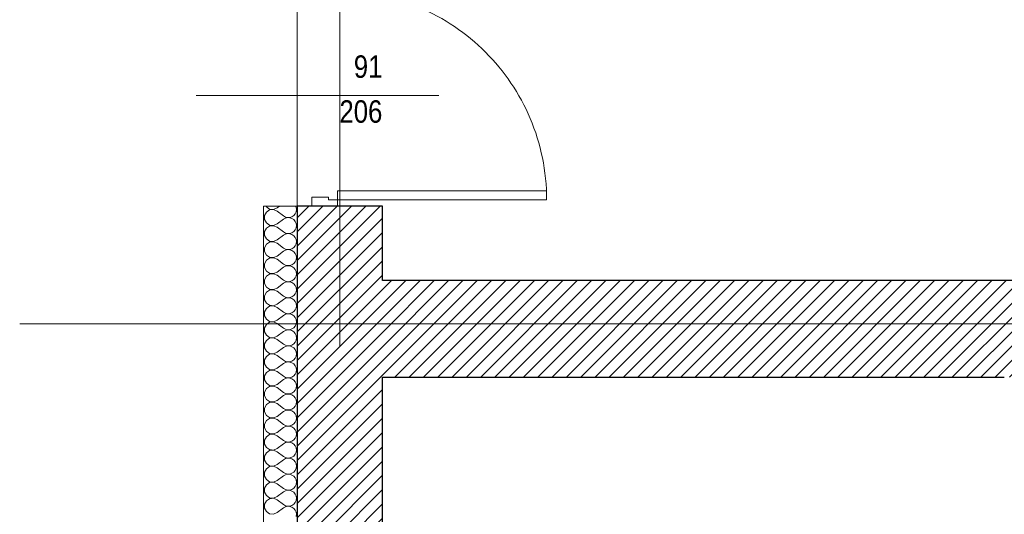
# Model space of a CAD drawing. Header units: millimetres. Extents: x -21056 to 421, y 9759 to 15589.
# Tile 16 of 120: x -6970 to -6531, y 10421 to 10641. Entities that reach past the tile are written whole.
import ezdxf
from ezdxf.enums import TextEntityAlignment as Align

# ---------------------------------------------------------------- set-up
doc = ezdxf.new("R2010")
doc.units = ezdxf.units.MM
doc.header["$LTSCALE"] = 25
doc.header["$MEASUREMENT"] = 0
doc.linetypes.add('Kropki i Kreski', pattern=[670.277762, 352.777767, -176.388884, 0, -141.111112])
doc.linetypes.add('Przerywana', pattern=[240, 120, -120])
for name, color, linetype in [('Drzwi ArchiCAD', 7, 'Continuous'), ('Konstrukcja - Siatki mod', 7, 'Continuous'), ('KR_INW', 7, 'Continuous'), ('NAPIS_SODON', 7, 'Continuous'), ('Znaczniki drzwi ArchiCADa', 7, 'Continuous')]:
    doc.layers.add(name, color=color, linetype=linetype)
for name, color, linetype, lineweight in [('Drzwi ArchiCAD_Nr_pióra__1', 7, 'Continuous', 13), ('Drzwi ArchiCAD_Nr_pióra__27', 7, 'Continuous', 25), ('Konstrukcja - Siatki mod_Nr_pióra__48', 1, 'Continuous', 15), ('KR_INW_Nr_pióra__101', 252, 'Continuous', 5), ('KR_INW_Nr_pióra__102', 3, 'Continuous', 5), ('KR_INW_Nr_pióra__27', 7, 'Continuous', 25), ('KR_INW_Nr_pióra__47', 7, 'Continuous', 15), ('NAPIS_SODON_Nr_pióra__1', 7, 'Continuous', 13), ('Znaczniki drzwi ArchiCADa_Nr_pióra__20', 1, 'Continuous', 13), ('Znaczniki drzwi ArchiCADa_Nr_pióra__7', 7, 'Continuous', 13)]:
    doc.layers.add(name, color=color, linetype=linetype, lineweight=lineweight)
doc.styles.add('GENERATED_STYLE_1', font='ARIALN.TTF')
pattern_1 = [(45, (0, 0), (-31.819804, 31.819804), [])]

# ---------------------------------------------------------------- blocks, each defined once
blk = doc.blocks.new('Strop_1', base_point=(179225, 121523.3))
at = {"layer": 'NAPIS_SODON_Nr_pióra__1', "linetype": 'Continuous', "flags": 128}
blk.add_lwpolyline([(179225, 121523.3), (179225.9, 107003.8), (250898.3, 107008.3), (250897.4, 121527.8)], close=True, dxfattribs=at)
blk = doc.blocks.new('*X208')
at = {"layer": 'KR_INW_Nr_pióra__102', "linetype": 'Continuous'}
for p, q in [((179086.3, 113729.1), (179088, 113726)), ((179135.8, 113721.4), (179146, 113729.1)), ((179220.2, 113724), (179217.9, 113729.1)), ((179088, 113702.6), (179079.7, 113687.3)), ((179079.7, 113687.3), (179079.7, 113669.9)), ((179088, 113726), (179102.4, 113716.3)), ((179102.4, 113712.2), (179088, 113702.6)), ((179102.4, 113716.3), (179119.8, 113714.7)), ((179119.8, 113713.9), (179102.4, 113712.2)), ((179119.8, 113714.7), (179135.8, 113721.4)), ((179135.8, 113707.1), (179119.8, 113713.9)), ((179135.8, 113707.1), (179164.4, 113685.7)), ((179164.4, 113685.7), (179173, 113680.9)), ((179201.8, 113682.3), (179209.9, 113687.9)), ((179209.9, 113687.9), (179216.2, 113695.5)), ((179216.2, 113695.5), (179220.2, 113704.5)), ((179221.5, 113714.3), (179220.2, 113724)), ((179220.2, 113704.5), (179221.5, 113714.3)), ((179079.7, 113669.9), (179088, 113654.5)), ((179088, 113654.5), (179102.4, 113644.9)), ((179102.4, 113640.8), (179088, 113631.2)), ((179102.4, 113644.9), (179119.8, 113643.3)), ((179119.8, 113642.4), (179102.4, 113640.8)), ((179119.8, 113643.3), (179135.8, 113650)), ((179135.8, 113635.7), (179119.8, 113642.4)), ((179135.8, 113650), (179164.4, 113671.4)), ((179173, 113676.2), (179164.4, 113671.4)), ((179173, 113680.9), (179182.6, 113678.7)), ((179182.6, 113678.4), (179173, 113676.2)), ((179182.6, 113678.7), (179192.4, 113679.2)), ((179192.4, 113677.9), (179182.6, 113678.4)), ((179192.4, 113679.2), (179201.8, 113682.3)), ((179201.8, 113674.8), (179192.4, 113677.9)), ((179209.9, 113669.2), (179201.8, 113674.8)), ((179216.2, 113661.6), (179209.9, 113669.2)), ((179220.2, 113652.6), (179216.2, 113661.6)), ((179221.5, 113642.9), (179220.2, 113652.6)), ((179220.2, 113633.1), (179221.5, 113642.9)), ((179088, 113631.2), (179079.7, 113615.8)), ((179079.7, 113615.8), (179079.7, 113598.4)), ((179079.7, 113598.4), (179088, 113583.1)), ((179135.8, 113635.7), (179164.4, 113614.3)), ((179135.8, 113578.6), (179164.4, 113600)), ((179164.4, 113614.3), (179173, 113609.5)), ((179173, 113604.8), (179164.4, 113600)), ((179173, 113609.5), (179182.6, 113607.3)), ((179182.6, 113607), (179173, 113604.8)), ((179182.6, 113607.3), (179192.4, 113607.8)), ((179192.4, 113606.5), (179182.6, 113607)), ((179192.4, 113607.8), (179201.8, 113610.9)), ((179201.8, 113603.4), (179192.4, 113606.5)), ((179201.8, 113610.9), (179209.9, 113616.5)), ((179209.9, 113597.8), (179201.8, 113603.4)), ((179209.9, 113616.5), (179216.2, 113624.1)), ((179216.2, 113590.2), (179209.9, 113597.8)), ((179216.2, 113624.1), (179220.2, 113633.1)), ((179088, 113559.7), (179079.7, 113544.4)), ((179088, 113583.1), (179102.4, 113573.5)), ((179102.4, 113569.4), (179088, 113559.7)), ((179102.4, 113573.5), (179119.8, 113571.8)), ((179119.8, 113571), (179102.4, 113569.4)), ((179119.8, 113571.8), (179135.8, 113578.6)), ((179135.8, 113564.3), (179119.8, 113571)), ((179135.8, 113564.3), (179164.4, 113542.9)), ((179209.9, 113545.1), (179216.2, 113552.7)), ((179220.2, 113581.2), (179216.2, 113590.2)), ((179216.2, 113552.7), (179220.2, 113561.7)), ((179221.5, 113571.4), (179220.2, 113581.2)), ((179220.2, 113561.7), (179221.5, 113571.4)), ((179079.7, 113544.4), (179079.7, 113527)), ((179079.7, 113527), (179088, 113511.7)), ((179088, 113511.7), (179102.4, 113502.1)), ((179135.8, 113507.1), (179164.4, 113528.6)), ((179164.4, 113542.9), (179173, 113538.1)), ((179173, 113533.3), (179164.4, 113528.6)), ((179173, 113538.1), (179182.6, 113535.9)), ((179182.6, 113535.6), (179173, 113533.3)), ((179182.6, 113535.9), (179192.4, 113536.3)), ((179192.4, 113535.1), (179182.6, 113535.6)), ((179192.4, 113536.3), (179201.8, 113539.5)), ((179201.8, 113531.9), (179192.4, 113535.1)), ((179201.8, 113539.5), (179209.9, 113545.1)), ((179209.9, 113526.4), (179201.8, 113531.9)), ((179216.2, 113518.8), (179209.9, 113526.4)), ((179220.2, 113509.8), (179216.2, 113518.8)), ((179221.5, 113500), (179220.2, 113509.8)), ((179088, 113488.3), (179079.7, 113473)), ((179079.7, 113473), (179079.7, 113455.6)), ((179102.4, 113497.9), (179088, 113488.3)), ((179102.4, 113502.1), (179119.8, 113500.4)), ((179119.8, 113499.6), (179102.4, 113497.9)), ((179119.8, 113500.4), (179135.8, 113507.1)), ((179135.8, 113492.9), (179119.8, 113499.6)), ((179135.8, 113492.9), (179164.4, 113471.4)), ((179164.4, 113471.4), (179173, 113466.7)), ((179173, 113466.7), (179182.6, 113464.4)), ((179182.6, 113464.4), (179192.4, 113464.9)), ((179192.4, 113464.9), (179201.8, 113468.1)), ((179201.8, 113468.1), (179209.9, 113473.6)), ((179209.9, 113473.6), (179216.2, 113481.2)), ((179216.2, 113481.2), (179220.2, 113490.2)), ((179220.2, 113490.2), (179221.5, 113500)), ((179079.7, 113455.6), (179088, 113440.3)), ((179088, 113440.3), (179102.4, 113430.6)), ((179102.4, 113426.5), (179088, 113416.9)), ((179102.4, 113430.6), (179119.8, 113429)), ((179119.8, 113428.2), (179102.4, 113426.5)), ((179119.8, 113429), (179135.8, 113435.7)), ((179135.8, 113421.4), (179119.8, 113428.2)), ((179135.8, 113435.7), (179164.4, 113457.1)), ((179135.8, 113421.4), (179164.4, 113400)), ((179173, 113461.9), (179164.4, 113457.1)), ((179182.6, 113464.1), (179173, 113461.9)), ((179192.4, 113463.7), (179182.6, 113464.1)), ((179201.8, 113460.5), (179192.4, 113463.7)), ((179209.9, 113454.9), (179201.8, 113460.5)), ((179216.2, 113447.3), (179209.9, 113454.9)), ((179220.2, 113438.3), (179216.2, 113447.3)), ((179221.5, 113428.6), (179220.2, 113438.3)), ((179220.2, 113418.8), (179221.5, 113428.6)), ((179088, 113416.9), (179079.7, 113401.6)), ((179079.7, 113401.6), (179079.7, 113384.2)), ((179079.7, 113384.2), (179088, 113368.8)), ((179135.8, 113364.3), (179164.4, 113385.7)), ((179164.4, 113400), (179173, 113395.2)), ((179173, 113390.5), (179164.4, 113385.7)), ((179173, 113395.2), (179182.6, 113393)), ((179182.6, 113392.7), (179173, 113390.5)), ((179182.6, 113393), (179192.4, 113393.5)), ((179192.4, 113392.2), (179182.6, 113392.7)), ((179192.4, 113393.5), (179201.8, 113396.6)), ((179201.8, 113389.1), (179192.4, 113392.2)), ((179201.8, 113396.6), (179209.9, 113402.2)), ((179209.9, 113383.5), (179201.8, 113389.1)), ((179209.9, 113402.2), (179216.2, 113409.8)), ((179216.2, 113375.9), (179209.9, 113383.5)), ((179216.2, 113409.8), (179220.2, 113418.8)), ((179088, 113345.5), (179079.7, 113330.1)), ((179088, 113368.8), (179102.4, 113359.2)), ((179102.4, 113355.1), (179088, 113345.5)), ((179102.4, 113359.2), (179119.8, 113357.6)), ((179119.8, 113356.7), (179102.4, 113355.1)), ((179119.8, 113357.6), (179135.8, 113364.3)), ((179135.8, 113350), (179119.8, 113356.7)), ((179135.8, 113350), (179164.4, 113328.6)), ((179209.9, 113330.8), (179216.2, 113338.4)), ((179220.2, 113366.9), (179216.2, 113375.9)), ((179216.2, 113338.4), (179220.2, 113347.4)), ((179221.5, 113357.1), (179220.2, 113366.9)), ((179220.2, 113347.4), (179221.5, 113357.1)), ((179079.7, 113330.1), (179079.7, 113312.7)), ((179079.7, 113312.7), (179088, 113297.4)), ((179088, 113297.4), (179102.4, 113287.8)), ((179119.8, 113286.1), (179135.8, 113292.9)), ((179135.8, 113292.9), (179164.4, 113314.3)), ((179164.4, 113328.6), (179173, 113323.8)), ((179173, 113319.1), (179164.4, 113314.3)), ((179173, 113323.8), (179182.6, 113321.6)), ((179182.6, 113321.3), (179173, 113319.1)), ((179182.6, 113321.6), (179192.4, 113322.1)), ((179192.4, 113320.8), (179182.6, 113321.3)), ((179192.4, 113322.1), (179201.8, 113325.2)), ((179201.8, 113317.7), (179192.4, 113320.8)), ((179201.8, 113325.2), (179209.9, 113330.8)), ((179209.9, 113312.1), (179201.8, 113317.7)), ((179216.2, 113304.5), (179209.9, 113312.1)), ((179220.2, 113295.5), (179216.2, 113304.5)), ((179221.5, 113285.7), (179220.2, 113295.5)), ((179088, 113274), (179079.7, 113258.7)), ((179079.7, 113258.7), (179079.7, 113241.3)), ((179102.4, 113283.7), (179088, 113274)), ((179102.4, 113287.8), (179119.8, 113286.1)), ((179119.8, 113285.3), (179102.4, 113283.7)), ((179135.8, 113278.6), (179119.8, 113285.3)), ((179135.8, 113278.6), (179164.4, 113257.1)), ((179164.4, 113257.1), (179173, 113252.4)), ((179173, 113247.6), (179164.4, 113242.9)), ((179173, 113252.4), (179182.6, 113250.1)), ((179182.6, 113249.9), (179173, 113247.6)), ((179182.6, 113250.1), (179192.4, 113250.6)), ((179192.4, 113249.4), (179182.6, 113249.9)), ((179192.4, 113250.6), (179201.8, 113253.8)), ((179201.8, 113246.2), (179192.4, 113249.4)), ((179201.8, 113253.8), (179209.9, 113259.4)), ((179209.9, 113240.6), (179201.8, 113246.2)), ((179209.9, 113259.4), (179216.2, 113266.9)), ((179216.2, 113266.9), (179220.2, 113276)), ((179220.2, 113276), (179221.5, 113285.7)), ((179079.7, 113241.3), (179088, 113226)), ((179088, 113202.6), (179079.7, 113187.3)), ((179088, 113226), (179102.4, 113216.3)), ((179102.4, 113212.2), (179088, 113202.6)), ((179102.4, 113216.3), (179119.8, 113214.7)), ((179119.8, 113213.9), (179102.4, 113212.2)), ((179119.8, 113214.7), (179135.8, 113221.4)), ((179135.8, 113207.1), (179119.8, 113213.9)), ((179135.8, 113221.4), (179164.4, 113242.9)), ((179135.8, 113207.1), (179164.4, 113185.7)), ((179216.2, 113233.1), (179209.9, 113240.6)), ((179220.2, 113224), (179216.2, 113233.1)), ((179216.2, 113195.5), (179220.2, 113204.5)), ((179221.5, 113214.3), (179220.2, 113224)), ((179220.2, 113204.5), (179221.5, 113214.3)), ((179079.7, 113187.3), (179079.7, 113169.9)), ((179079.7, 113169.9), (179088, 113154.5)), ((179135.8, 113150), (179164.4, 113171.4)), ((179164.4, 113185.7), (179173, 113180.9)), ((179173, 113176.2), (179164.4, 113171.4)), ((179173, 113180.9), (179182.6, 113178.7)), ((179182.6, 113178.4), (179173, 113176.2)), ((179182.6, 113178.7), (179192.4, 113179.2)), ((179192.4, 113177.9), (179182.6, 113178.4)), ((179192.4, 113179.2), (179201.8, 113182.3)), ((179201.8, 113174.8), (179192.4, 113177.9)), ((179201.8, 113182.3), (179209.9, 113187.9)), ((179209.9, 113169.2), (179201.8, 113174.8)), ((179209.9, 113187.9), (179216.2, 113195.5)), ((179216.2, 113161.6), (179209.9, 113169.2)), ((179220.2, 113152.6), (179216.2, 113161.6)), ((179088, 113131.2), (179079.7, 113115.8)), ((179079.7, 113115.8), (179079.7, 113098.4)), ((179088, 113154.5), (179102.4, 113144.9)), ((179102.4, 113140.8), (179088, 113131.2)), ((179102.4, 113144.9), (179119.8, 113143.3)), ((179119.8, 113142.4), (179102.4, 113140.8)), ((179119.8, 113143.3), (179135.8, 113150)), ((179135.8, 113135.7), (179119.8, 113142.4)), ((179135.8, 113135.7), (179164.4, 113114.3)), ((179164.4, 113114.3), (179173, 113109.5)), ((179201.8, 113110.9), (179209.9, 113116.5)), ((179209.9, 113116.5), (179216.2, 113124.1)), ((179216.2, 113124.1), (179220.2, 113133.1)), ((179221.5, 113142.9), (179220.2, 113152.6)), ((179220.2, 113133.1), (179221.5, 113142.9)), ((179079.7, 113098.4), (179088, 113083.1)), ((179088, 113083.1), (179102.4, 113073.5)), ((179102.4, 113073.5), (179119.8, 113071.8)), ((179119.8, 113071), (179102.4, 113069.4)), ((179119.8, 113071.8), (179135.8, 113078.6)), ((179135.8, 113064.3), (179119.8, 113071)), ((179135.8, 113078.6), (179164.4, 113100)), ((179173, 113104.8), (179164.4, 113100)), ((179173, 113109.5), (179182.6, 113107.3)), ((179182.6, 113107), (179173, 113104.8)), ((179182.6, 113107.3), (179192.4, 113107.8)), ((179192.4, 113106.5), (179182.6, 113107)), ((179192.4, 113107.8), (179201.8, 113110.9)), ((179201.8, 113103.4), (179192.4, 113106.5)), ((179209.9, 113097.8), (179201.8, 113103.4)), ((179216.2, 113090.2), (179209.9, 113097.8)), ((179220.2, 113081.2), (179216.2, 113090.2)), ((179221.5, 113071.4), (179220.2, 113081.2)), ((179220.2, 113061.7), (179221.5, 113071.4)), ((179088, 113059.7), (179079.7, 113044.4)), ((179079.7, 113044.4), (179079.7, 113027)), ((179079.7, 113027), (179088, 113011.7)), ((179102.4, 113069.4), (179088, 113059.7)), ((179135.8, 113064.3), (179164.4, 113042.9)), ((179135.8, 113007.1), (179164.4, 113028.6)), ((179164.4, 113042.9), (179173, 113038.1)), ((179173, 113033.3), (179164.4, 113028.6)), ((179173, 113038.1), (179182.6, 113035.9)), ((179182.6, 113035.6), (179173, 113033.3)), ((179182.6, 113035.9), (179192.4, 113036.3)), ((179192.4, 113035.1), (179182.6, 113035.6)), ((179192.4, 113036.3), (179201.8, 113039.5)), ((179201.8, 113031.9), (179192.4, 113035.1)), ((179201.8, 113039.5), (179209.9, 113045.1)), ((179209.9, 113026.4), (179201.8, 113031.9)), ((179209.9, 113045.1), (179216.2, 113052.7)), ((179216.2, 113052.7), (179220.2, 113061.7)), ((179088, 112988.3), (179079.7, 112973)), ((179088, 113011.7), (179102.4, 113002.1)), ((179102.4, 112997.9), (179088, 112988.3)), ((179102.4, 113002.1), (179119.8, 113000.4)), ((179119.8, 112999.6), (179102.4, 112997.9)), ((179119.8, 113000.4), (179135.8, 113007.1)), ((179135.8, 112992.9), (179119.8, 112999.6)), ((179135.8, 112992.9), (179164.4, 112971.4)), ((179216.2, 113018.8), (179209.9, 113026.4)), ((179220.2, 113009.8), (179216.2, 113018.8)), ((179216.2, 112981.2), (179220.2, 112990.2)), ((179221.5, 113000), (179220.2, 113009.8)), ((179220.2, 112990.2), (179221.5, 113000)), ((179079.7, 112973), (179079.7, 112955.6)), ((179079.7, 112955.6), (179088, 112940.3)), ((179088, 112940.3), (179102.4, 112930.6)), ((179135.8, 112935.7), (179164.4, 112957.1)), ((179164.4, 112971.4), (179173, 112966.7)), ((179173, 112961.9), (179164.4, 112957.1)), ((179173, 112966.7), (179182.6, 112964.4)), ((179182.6, 112964.1), (179173, 112961.9)), ((179182.6, 112964.4), (179192.4, 112964.9)), ((179192.4, 112963.7), (179182.6, 112964.1)), ((179192.4, 112964.9), (179201.8, 112968.1)), ((179201.8, 112960.5), (179192.4, 112963.7)), ((179201.8, 112968.1), (179209.9, 112973.6)), ((179209.9, 112954.9), (179201.8, 112960.5)), ((179209.9, 112973.6), (179216.2, 112981.2)), ((179216.2, 112947.3), (179209.9, 112954.9)), ((179220.2, 112938.3), (179216.2, 112947.3)), ((179088, 112916.9), (179079.7, 112901.6)), ((179079.7, 112901.6), (179079.7, 112884.2)), ((179102.4, 112926.5), (179088, 112916.9)), ((179102.4, 112930.6), (179119.8, 112929)), ((179119.8, 112928.2), (179102.4, 112926.5)), ((179119.8, 112929), (179135.8, 112935.7)), ((179135.8, 112921.4), (179119.8, 112928.2)), ((179135.8, 112921.4), (179164.4, 112900)), ((179164.4, 112900), (179173, 112895.2)), ((179173, 112895.2), (179182.6, 112893)), ((179192.4, 112893.5), (179201.8, 112896.6)), ((179201.8, 112896.6), (179209.9, 112902.2)), ((179209.9, 112902.2), (179216.2, 112909.8)), ((179216.2, 112909.8), (179220.2, 112918.8)), ((179221.5, 112928.6), (179220.2, 112938.3)), ((179220.2, 112918.8), (179221.5, 112928.6)), ((179079.7, 112884.2), (179088, 112868.8)), ((179088, 112868.8), (179102.4, 112859.2)), ((179102.4, 112855.1), (179088, 112845.5)), ((179102.4, 112859.2), (179119.8, 112857.6)), ((179119.8, 112856.7), (179102.4, 112855.1)), ((179119.8, 112857.6), (179135.8, 112864.3)), ((179135.8, 112850), (179119.8, 112856.7)), ((179135.8, 112864.3), (179164.4, 112885.7)), ((179173, 112890.5), (179164.4, 112885.7)), ((179182.6, 112892.7), (179173, 112890.5)), ((179182.6, 112893), (179192.4, 112893.5)), ((179192.4, 112892.2), (179182.6, 112892.7)), ((179201.8, 112889.1), (179192.4, 112892.2)), ((179209.9, 112883.5), (179201.8, 112889.1)), ((179216.2, 112875.9), (179209.9, 112883.5)), ((179220.2, 112866.9), (179216.2, 112875.9)), ((179221.5, 112857.1), (179220.2, 112866.9)), ((179220.2, 112847.4), (179221.5, 112857.1)), ((179088, 112845.5), (179079.7, 112830.1)), ((179079.7, 112830.1), (179079.7, 112812.7)), ((179079.7, 112812.7), (179088, 112797.4)), ((179135.8, 112850), (179164.4, 112828.6)), ((179135.8, 112792.9), (179164.4, 112814.3)), ((179164.4, 112828.6), (179173, 112823.8)), ((179173, 112819.1), (179164.4, 112814.3)), ((179173, 112823.8), (179182.6, 112821.6)), ((179182.6, 112821.3), (179173, 112819.1)), ((179182.6, 112821.6), (179192.4, 112822.1)), ((179192.4, 112820.8), (179182.6, 112821.3)), ((179192.4, 112822.1), (179201.8, 112825.2)), ((179201.8, 112817.7), (179192.4, 112820.8)), ((179201.8, 112825.2), (179209.9, 112830.8)), ((179209.9, 112812.1), (179201.8, 112817.7)), ((179209.9, 112830.8), (179216.2, 112838.4)), ((179216.2, 112804.5), (179209.9, 112812.1)), ((179216.2, 112838.4), (179220.2, 112847.4)), ((179088, 112774), (179079.7, 112758.7)), ((179088, 112797.4), (179102.4, 112787.8)), ((179102.4, 112783.7), (179088, 112774)), ((179102.4, 112787.8), (179119.8, 112786.1)), ((179119.8, 112785.3), (179102.4, 112783.7)), ((179119.8, 112786.1), (179135.8, 112792.9)), ((179135.8, 112778.6), (179119.8, 112785.3)), ((179135.8, 112778.6), (179164.4, 112757.1)), ((179209.9, 112759.4), (179216.2, 112766.9)), ((179220.2, 112795.5), (179216.2, 112804.5)), ((179216.2, 112766.9), (179220.2, 112776)), ((179221.5, 112785.7), (179220.2, 112795.5)), ((179220.2, 112776), (179221.5, 112785.7)), ((179079.7, 112758.7), (179079.7, 112741.3)), ((179079.7, 112741.3), (179088, 112726)), ((179088, 112726), (179102.4, 112716.3)), ((179119.8, 112714.7), (179135.8, 112721.4)), ((179135.8, 112721.4), (179164.4, 112742.9)), ((179164.4, 112757.1), (179173, 112752.4)), ((179173, 112747.6), (179164.4, 112742.9)), ((179173, 112752.4), (179182.6, 112750.1)), ((179182.6, 112749.9), (179173, 112747.6)), ((179182.6, 112750.1), (179192.4, 112750.6)), ((179192.4, 112749.4), (179182.6, 112749.9)), ((179192.4, 112750.6), (179201.8, 112753.8)), ((179201.8, 112746.2), (179192.4, 112749.4)), ((179201.8, 112753.8), (179209.9, 112759.4)), ((179209.9, 112740.6), (179201.8, 112746.2)), ((179216.2, 112733.1), (179209.9, 112740.6)), ((179220.2, 112724), (179216.2, 112733.1)), ((179221.5, 112714.3), (179220.2, 112724)), ((179088, 112702.6), (179079.7, 112687.3)), ((179079.7, 112687.3), (179079.7, 112669.9)), ((179102.4, 112712.2), (179088, 112702.6)), ((179102.4, 112716.3), (179119.8, 112714.7)), ((179119.8, 112713.9), (179102.4, 112712.2)), ((179135.8, 112707.1), (179119.8, 112713.9)), ((179135.8, 112707.1), (179164.4, 112685.7)), ((179164.4, 112685.7), (179173, 112680.9)), ((179173, 112676.2), (179164.4, 112671.4)), ((179173, 112680.9), (179182.6, 112678.7)), ((179182.6, 112678.4), (179173, 112676.2)), ((179182.6, 112678.7), (179192.4, 112679.2)), ((179192.4, 112677.9), (179182.6, 112678.4)), ((179192.4, 112679.2), (179201.8, 112682.3)), ((179201.8, 112674.8), (179192.4, 112677.9)), ((179201.8, 112682.3), (179209.9, 112687.9)), ((179209.9, 112687.9), (179216.2, 112695.5)), ((179216.2, 112695.5), (179220.2, 112704.5)), ((179220.2, 112704.5), (179221.5, 112714.3)), ((179079.7, 112669.9), (179088, 112654.5)), ((179088, 112654.5), (179102.4, 112644.9)), ((179102.4, 112640.8), (179088, 112631.2)), ((179102.4, 112644.9), (179119.8, 112643.3)), ((179119.8, 112642.4), (179102.4, 112640.8)), ((179119.8, 112643.3), (179135.8, 112650)), ((179135.8, 112635.7), (179119.8, 112642.4)), ((179135.8, 112650), (179164.4, 112671.4)), ((179135.8, 112635.7), (179164.4, 112614.3)), ((179209.9, 112669.2), (179201.8, 112674.8)), ((179216.2, 112661.6), (179209.9, 112669.2)), ((179220.2, 112652.6), (179216.2, 112661.6)), ((179216.2, 112624.1), (179220.2, 112633.1)), ((179221.5, 112642.9), (179220.2, 112652.6)), ((179220.2, 112633.1), (179221.5, 112642.9)), ((179088, 112631.2), (179079.7, 112615.8)), ((179079.7, 112615.8), (179079.7, 112598.4)), ((179079.7, 112598.4), (179088, 112583.1)), ((179135.8, 112578.6), (179164.4, 112600)), ((179164.4, 112614.3), (179173, 112609.5)), ((179173, 112604.8), (179164.4, 112600)), ((179173, 112609.5), (179182.6, 112607.3)), ((179182.6, 112607), (179173, 112604.8)), ((179182.6, 112607.3), (179192.4, 112607.8)), ((179192.4, 112606.5), (179182.6, 112607)), ((179192.4, 112607.8), (179201.8, 112610.9)), ((179201.8, 112603.4), (179192.4, 112606.5)), ((179201.8, 112610.9), (179209.9, 112616.5)), ((179209.9, 112597.8), (179201.8, 112603.4)), ((179209.9, 112616.5), (179216.2, 112624.1)), ((179216.2, 112590.2), (179209.9, 112597.8)), ((179220.2, 112581.2), (179216.2, 112590.2)), ((179088, 112559.7), (179079.7, 112544.4)), ((179079.7, 112544.4), (179079.7, 112527)), ((179088, 112583.1), (179102.4, 112573.5)), ((179102.4, 112569.4), (179088, 112559.7)), ((179102.4, 112573.5), (179119.8, 112571.8)), ((179119.8, 112571), (179102.4, 112569.4)), ((179119.8, 112571.8), (179135.8, 112578.6)), ((179135.8, 112564.3), (179119.8, 112571)), ((179135.8, 112564.3), (179164.4, 112542.9)), ((179201.8, 112539.5), (179209.9, 112545.1)), ((179209.9, 112545.1), (179216.2, 112552.7)), ((179216.2, 112552.7), (179220.2, 112561.7)), ((179221.5, 112571.4), (179220.2, 112581.2)), ((179220.2, 112561.7), (179221.5, 112571.4)), ((179079.7, 112527), (179088, 112511.7)), ((179088, 112511.7), (179102.4, 112502.1)), ((179102.4, 112502.1), (179119.8, 112500.4)), ((179119.8, 112500.4), (179135.8, 112507.1)), ((179135.8, 112507.1), (179164.4, 112528.6)), ((179164.4, 112542.9), (179173, 112538.1)), ((179173, 112533.3), (179164.4, 112528.6)), ((179173, 112538.1), (179182.6, 112535.9)), ((179182.6, 112535.6), (179173, 112533.3)), ((179182.6, 112535.9), (179192.4, 112536.3)), ((179192.4, 112535.1), (179182.6, 112535.6)), ((179192.4, 112536.3), (179201.8, 112539.5)), ((179201.8, 112531.9), (179192.4, 112535.1)), ((179209.9, 112526.4), (179201.8, 112531.9)), ((179216.2, 112518.8), (179209.9, 112526.4)), ((179220.2, 112509.8), (179216.2, 112518.8)), ((179221.5, 112500), (179220.2, 112509.8)), ((179088, 112488.3), (179079.7, 112473)), ((179079.7, 112473), (179079.7, 112455.6)), ((179102.4, 112497.9), (179088, 112488.3)), ((179119.8, 112499.6), (179102.4, 112497.9)), ((179135.8, 112492.9), (179119.8, 112499.6)), ((179135.8, 112492.9), (179164.4, 112471.4)), ((179135.8, 112435.7), (179164.4, 112457.1)), ((179164.4, 112471.4), (179173, 112466.7)), ((179173, 112461.9), (179164.4, 112457.1)), ((179173, 112466.7), (179182.6, 112464.4)), ((179182.6, 112464.1), (179173, 112461.9)), ((179182.6, 112464.4), (179192.4, 112464.9)), ((179192.4, 112463.7), (179182.6, 112464.1)), ((179192.4, 112464.9), (179201.8, 112468.1)), ((179201.8, 112460.5), (179192.4, 112463.7)), ((179201.8, 112468.1), (179209.9, 112473.6)), ((179209.9, 112454.9), (179201.8, 112460.5)), ((179209.9, 112473.6), (179216.2, 112481.2)), ((179216.2, 112481.2), (179220.2, 112490.2)), ((179220.2, 112490.2), (179221.5, 112500)), ((179079.7, 112455.6), (179088, 112440.3)), ((179088, 112416.9), (179079.7, 112401.6)), ((179088, 112440.3), (179102.4, 112430.6)), ((179102.4, 112426.5), (179088, 112416.9)), ((179102.4, 112430.6), (179119.8, 112429)), ((179119.8, 112428.2), (179102.4, 112426.5)), ((179119.8, 112429), (179135.8, 112435.7)), ((179135.8, 112421.4), (179119.8, 112428.2)), ((179135.8, 112421.4), (179164.4, 112400)), ((179216.2, 112447.3), (179209.9, 112454.9)), ((179220.2, 112438.3), (179216.2, 112447.3)), ((179216.2, 112409.8), (179220.2, 112418.8)), ((179221.5, 112428.6), (179220.2, 112438.3)), ((179220.2, 112418.8), (179221.5, 112428.6)), ((179079.7, 112401.6), (179079.7, 112384.2)), ((179079.7, 112384.2), (179088, 112368.8)), ((179088, 112368.8), (179102.4, 112359.2)), ((179135.8, 112364.3), (179164.4, 112385.7)), ((179164.4, 112400), (179173, 112395.2)), ((179173, 112390.5), (179164.4, 112385.7)), ((179173, 112395.2), (179182.6, 112393)), ((179182.6, 112392.7), (179173, 112390.5)), ((179182.6, 112393), (179192.4, 112393.5)), ((179192.4, 112392.2), (179182.6, 112392.7)), ((179192.4, 112393.5), (179201.8, 112396.6)), ((179201.8, 112389.1), (179192.4, 112392.2)), ((179201.8, 112396.6), (179209.9, 112402.2)), ((179209.9, 112383.5), (179201.8, 112389.1)), ((179209.9, 112402.2), (179216.2, 112409.8)), ((179216.2, 112375.9), (179209.9, 112383.5)), ((179220.2, 112366.9), (179216.2, 112375.9)), ((179102.4, 112359.2), (179119.8, 112357.6)), ((179119.8, 112357.6), (179135.8, 112364.3)), ((179221.5, 112357.1), (179220.2, 112366.9)), ((179220.2, 112347.4), (179221.5, 112357.1))]:
    blk.add_line(p, q, dxfattribs=at)
blk = doc.blocks.new('Drzwi 19')
at = {"layer": 'Drzwi ArchiCAD_Nr_pióra__1', "linetype": 'Continuous'}
for p, q in [((425.4, 0), (425.4, 930.7)), ((425.4, 930.7), (465.4, 930.7)), ((465.4, 930.7), (465.4, 0)), ((-465.4, 0), (-493.4, 0)), ((-493.4, 0), (-493.4, -115)), ((-465.4, -40), (-465.4, 0)), ((465.4, 0), (425.4, 0)), ((493.4, 0), (465.4, 0)), ((465.4, 0), (465.4, -40)), ((493.4, -115), (493.4, 0)), ((-453.4, -40), (-465.4, -40)), ((-453.4, -115), (-453.4, -40)), ((465.4, -40), (453.4, -40)), ((453.4, -40), (453.4, -115)), ((-493.4, -115), (-453.4, -115)), ((453.4, -115), (493.4, -115))]:
    blk.add_line(p, q, dxfattribs=at)
at = {"layer": 'Drzwi ArchiCAD_Nr_pióra__1', "linetype": 'Przerywana'}
blk.add_arc((465.4, 0), 930.7, 90, 180, dxfattribs=at)
at = {"layer": 'Drzwi ArchiCAD_Nr_pióra__27', "linetype": 'Continuous'}
for p, q in [((-493.4, 0), (-493.4, -115)), ((493.4, 0), (493.4, -115))]:
    blk.add_line(p, q, dxfattribs=at)
blk = doc.blocks.new('Znacznik Wym 19_33')
at = {"layer": 'Znaczniki drzwi ArchiCADa_Nr_pióra__20', "linetype": 'Continuous'}
blk.add_line((0, 250), (0, -830), dxfattribs=at)
at = {"layer": 'Znaczniki drzwi ArchiCADa_Nr_pióra__7', "style": 'GENERATED_STYLE_1'}
for tag, p in [('AC_MarkerText_2', (-17.6, -97.3)), ('AC_MarkerText_3', (182.4, -161.3))]:
    blk.add_attdef(tag, text='', height=100, rotation=90, dxfattribs=at).set_placement(p, align=Align.BOTTOM_LEFT)
blk = doc.blocks.new('Ściana_2', base_point=(179075.1, 121675.6))
at = {"layer": 'KR_INW_Nr_pióra__101', "linetype": 'Continuous'}
h = blk.add_hatch(dxfattribs=at)
h.set_pattern_fill('Cegła_licówka', color=256, style=0, pattern_type=2)
h.set_pattern_definition(pattern_1)
h.paths.add_polyline_path([(179225.1, 107005.1), (179605.1, 107385.1), (179605.1, 113729.1), (179405.1, 113729.1), (179290.1, 113729.1), (179225.1, 113729.1)])
at = {"layer": 'KR_INW_Nr_pióra__27', "linetype": 'Continuous'}
for p, q in [((179225.1, 113729.1), (179225.1, 107005.1)), ((179290.1, 113729.1), (179225.1, 113729.1)), ((179405.1, 113729.1), (179290.1, 113729.1)), ((179605.1, 113729.1), (179405.1, 113729.1))]:
    blk.add_line(p, q, dxfattribs=at)
at = {"layer": 'KR_INW_Nr_pióra__27', "linetype": 'Continuous', "flags": 128}
for points in [[(179605.1, 113397.6), (179605.1, 113729.1)], [(179605.1, 107385.1), (179605.1, 112967.6)]]:
    blk.add_lwpolyline(points, dxfattribs=at)
at = {"layer": 'KR_INW_Nr_pióra__47', "linetype": 'Continuous'}
blk.add_line((179225.1, 113729.1), (179075.1, 113729.1), dxfattribs=at)
at = {"layer": 'KR_INW_Nr_pióra__47', "linetype": 'Continuous', "flags": 128}
blk.add_lwpolyline([(179075.1, 113729.1), (179075.1, 106855.1)], dxfattribs=at)
at = {"layer": 'Drzwi ArchiCAD', "linetype": 'Continuous', "zscale": 1000, "rotation": 270}
blk.add_blockref('Drzwi 19', (179405.1, 114222.5), dxfattribs=at)
at = {"layer": 'KR_INW'}
blk.add_blockref('*X208', (0, 0), dxfattribs=at)
at = {"layer": 'Znaczniki drzwi ArchiCADa', "color": 14, "lineweight": 13, "true_color": 0xb00000}
ref = blk.add_blockref('Znacznik Wym 19_33', (179605.1, 114222.5), dxfattribs=dict(at, rotation=270))
ref.add_attrib('AC_MarkerText_2', '91', dxfattribs={"layer": 'Znaczniki drzwi ArchiCADa_Nr_pióra__7', "color": 7, "height": 100, "rotation": 360, "style": 'GENERATED_STYLE_1'}).set_placement((179477.1, 114270.8), align=Align.BOTTOM_LEFT)
ref.add_attrib('AC_MarkerText_3', '206', dxfattribs={"layer": 'Znaczniki drzwi ArchiCADa_Nr_pióra__7', "color": 7, "height": 100, "rotation": 360, "style": 'GENERATED_STYLE_1'}).set_placement((179413.1, 114070.8), align=Align.BOTTOM_LEFT)
blk = doc.blocks.new('Ściana_128', base_point=(209438.1, 113397.6))
at = {"layer": 'KR_INW_Nr_pióra__101', "linetype": 'Continuous'}
h = blk.add_hatch(dxfattribs=at)
h.set_pattern_fill('Cegła_licówka', color=256, style=0, pattern_type=2)
h.set_pattern_definition(pattern_1)
h.paths.add_polyline_path([(182433.6, 113397.6), (179605.1, 113397.6), (179605.1, 112967.6), (182433.6, 112967.6), (182433.6, 113082.6)])
at = {"layer": 'KR_INW_Nr_pióra__27', "linetype": 'Continuous', "flags": 128}
for points in [[(182433.6, 113397.6), (179605.1, 113397.6)], [(179605.1, 112967.6), (182373.6, 112967.6)]]:
    blk.add_lwpolyline(points, dxfattribs=at)
blk = doc.blocks.new('Standardowy znacznik siatki')
at = {"layer": 'Konstrukcja - Siatki mod_Nr_pióra__48', "linetype": 'Kropki i Kreski'}
blk.add_line((1000, 0), (16187.8, 0), dxfattribs=at)
blk = doc.blocks.new('Standardowy znacznik siatki_8')
at = {"layer": 'Konstrukcja - Siatki mod_Nr_pióra__48', "linetype": 'Kropki i Kreski'}
for q in [(0, 0), (72912, 0)]:
    blk.add_line((1000, 0), q, dxfattribs=at)

msp = doc.modelspace()

# ---------------------------------------------------------------- block references
at = {"layer": 'Konstrukcja - Siatki mod', "color": 8, "linetype": 'Continuous', "lineweight": 13, "xscale": 0.1, "yscale": 0.1, "zscale": 100, "rotation": 270}
msp.add_blockref('Standardowy znacznik siatki', (-6827.34, 11477.46), dxfattribs=at)
at = {"layer": 'Konstrukcja - Siatki mod', "color": 8, "linetype": 'Continuous', "lineweight": 13, "xscale": 0.1, "yscale": 0.1, "zscale": 100}
msp.add_blockref('Standardowy znacznik siatki_8', (-6969.92, 10505.51), dxfattribs=at)
at = {"layer": 'KR_INW', "xscale": 0.1, "yscale": 0.1, "zscale": 0.1}
for name, p in [('Ściana_2', (-6861.34, 11352.49)), ('Ściana_128', (-3825.04, 10524.68))]:
    msp.add_blockref(name, p, dxfattribs=at)
at = {"layer": 'NAPIS_SODON', "linetype": 'Continuous', "xscale": 0.1, "yscale": 0.1, "zscale": 0.1}
msp.add_blockref('Strop_1', (-6846.35, 11337.26), dxfattribs=at)

doc.saveas('drawing.dxf')
